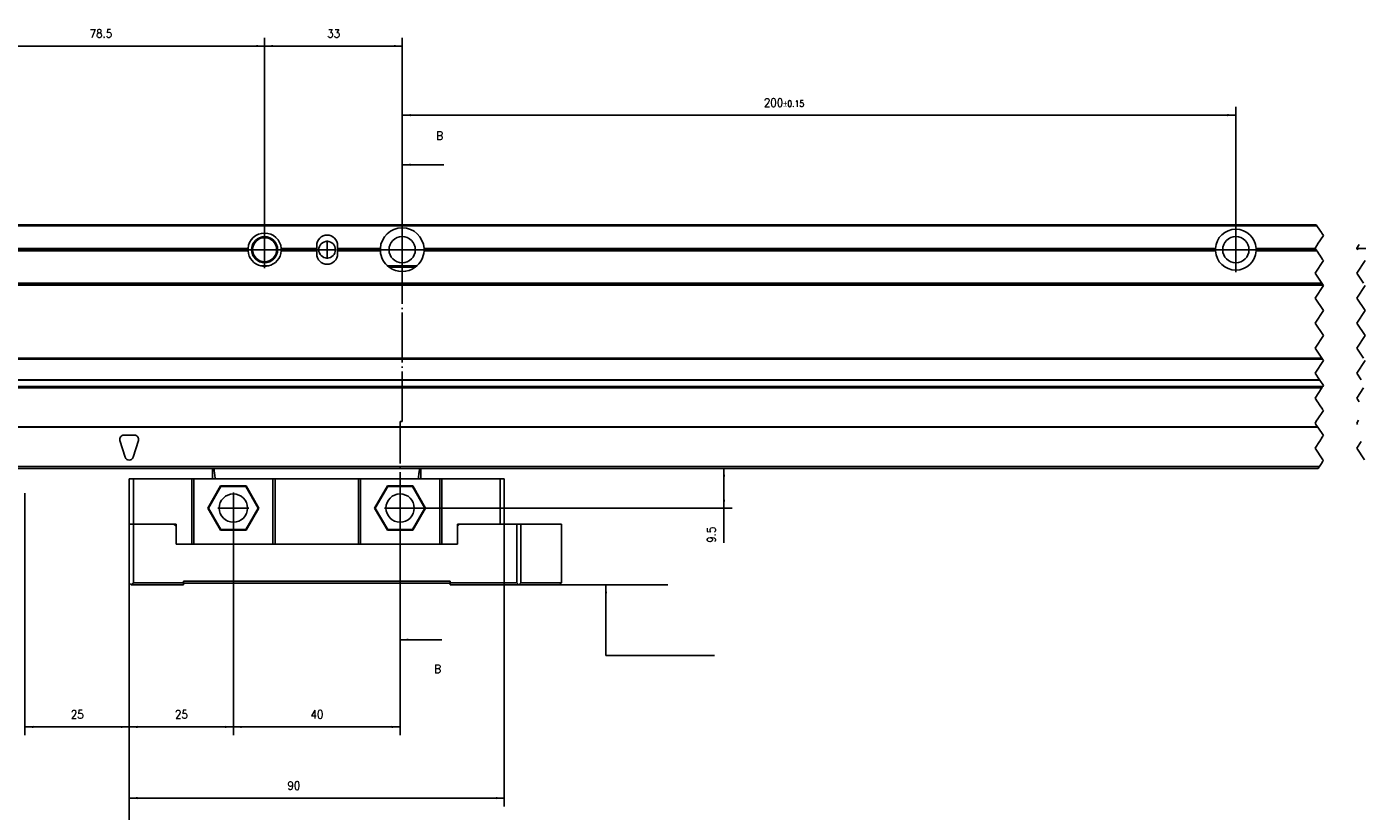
# Model space of a CAD drawing. Header units: inches. Extents: x -235 to 4616, y -109 to 485.
# Tile 7 of 30: x -49 to 271, y 116 to 305. Entities that reach past the tile are written whole.
import ezdxf

# ---------------------------------------------------------------- set-up
doc = ezdxf.new("R2010")
doc.units = ezdxf.units.IN
doc.linetypes.add('DOT_CENTER', pattern=[14, 12, -1, 0, -1])
doc.layers.add('1', color=7, linetype='Continuous')
doc.styles.add('CONVERTER_11', font='txt.shx', dxfattribs={"width": 0.9})
doc.dimstyles.new('ME10_DIM_18', dxfattribs={"dimtxt": 2, "dimasz": 2, "dimexe": 2, "dimexo": 0, "dimgap": 2, "dimtad": 1, "dimdsep": 46, "dimtxsty": 'CONVERTER_11', "dimsah": 1, "dimcen": 0.09, "dimclrd": 2, "dimclre": 2, "dimclrt": 2, "dimadec": 0, "dimazin": 0, "dimtfac": 1, "dimtdec": 4, "dimtix": 1, "dimtmove": 0, "dimatfit": 3, "dimfxl": 1, "dimtolj": 1, "dimtzin": 0, "dimarcsym": 0})
doc.dimstyles.new('ME10_DIM_19', dxfattribs={"dimtxt": 2, "dimasz": 2, "dimexe": 2, "dimexo": 0, "dimgap": 2, "dimtad": 1, "dimdsep": 46, "dimtxsty": 'CONVERTER_11', "dimsah": 1, "dimcen": 0.09, "dimclrd": 2, "dimclre": 2, "dimclrt": 2, "dimadec": 0, "dimazin": 0, "dimtfac": 1, "dimtdec": 4, "dimtix": 1, "dimtmove": 0, "dimatfit": 3, "dimfxl": 1, "dimtolj": 1, "dimtzin": 0, "dimarcsym": 0})
doc.dimstyles.new('ME10_DIM_20', dxfattribs={"dimtxt": 2, "dimasz": 2, "dimexe": 2, "dimexo": 0, "dimgap": 2, "dimtad": 1, "dimdsep": 46, "dimtxsty": 'CONVERTER_11', "dimsah": 1, "dimcen": 0.09, "dimclrd": 2, "dimclre": 2, "dimclrt": 2, "dimadec": 0, "dimazin": 0, "dimtol": 1, "dimtp": 0.15, "dimtm": 0.15, "dimtfac": 0.75, "dimtix": 1, "dimtmove": 0, "dimatfit": 3, "dimfxl": 1, "dimtolj": 1, "dimtzin": 0, "dimarcsym": 0})
doc.dimstyles.new('ME10_DIM_27', dxfattribs={"dimtxt": 2, "dimasz": 2, "dimexe": 2, "dimexo": 0, "dimgap": 2, "dimtad": 1, "dimdsep": 46, "dimtxsty": 'CONVERTER_11', "dimsah": 1, "dimcen": 0.09, "dimclrd": 2, "dimclre": 2, "dimclrt": 2, "dimadec": 0, "dimazin": 0, "dimtfac": 1, "dimtdec": 4, "dimtix": 1, "dimtmove": 0, "dimatfit": 3, "dimfxl": 1, "dimtolj": 1, "dimtzin": 0, "dimarcsym": 0})
doc.dimstyles.new('ME10_DIM_28', dxfattribs={"dimtxt": 2, "dimasz": 2, "dimexe": 2, "dimexo": 0, "dimgap": 2, "dimtad": 1, "dimdsep": 46, "dimtxsty": 'CONVERTER_11', "dimsah": 1, "dimcen": 0.09, "dimclrd": 2, "dimclre": 2, "dimclrt": 2, "dimadec": 0, "dimazin": 0, "dimtfac": 1, "dimtdec": 4, "dimtix": 1, "dimtmove": 0, "dimatfit": 3, "dimfxl": 1, "dimtolj": 1, "dimtzin": 0, "dimarcsym": 0})
doc.dimstyles.new('ME10_DIM_29', dxfattribs={"dimtxt": 2, "dimasz": 2, "dimexe": 2, "dimexo": 0, "dimgap": 2, "dimtad": 1, "dimdsep": 46, "dimtxsty": 'CONVERTER_11', "dimsah": 1, "dimcen": 0.09, "dimclrd": 2, "dimclre": 2, "dimclrt": 2, "dimadec": 0, "dimazin": 0, "dimtfac": 1, "dimtdec": 4, "dimtix": 1, "dimtmove": 0, "dimatfit": 3, "dimfxl": 1, "dimtolj": 1, "dimtzin": 0, "dimarcsym": 0})
doc.dimstyles.new('ME10_DIM_30', dxfattribs={"dimtxt": 2, "dimasz": 2, "dimexe": 2, "dimexo": 0, "dimgap": 2, "dimtad": 1, "dimdsep": 46, "dimtxsty": 'CONVERTER_11', "dimsah": 1, "dimcen": 0.09, "dimclrd": 2, "dimclre": 2, "dimclrt": 2, "dimadec": 0, "dimazin": 0, "dimtfac": 1, "dimtdec": 4, "dimtix": 1, "dimtmove": 0, "dimatfit": 3, "dimfxl": 1, "dimtolj": 1, "dimtzin": 0, "dimarcsym": 0})
doc.dimstyles.new('ME10_DIM_31', dxfattribs={"dimtxt": 2, "dimasz": 2, "dimexe": 2, "dimexo": 0, "dimgap": 2, "dimtad": 1, "dimdsep": 46, "dimtxsty": 'CONVERTER_11', "dimsah": 1, "dimcen": 0.09, "dimclrd": 2, "dimclre": 2, "dimclrt": 2, "dimadec": 0, "dimazin": 0, "dimtfac": 1, "dimtdec": 4, "dimtix": 1, "dimtmove": 0, "dimatfit": 3, "dimfxl": 1, "dimtolj": 1, "dimtzin": 0, "dimarcsym": 0})
doc.dimstyles.get("Standard").update_dxf_attribs({"dimtxt": 0.18, "dimasz": 0.18, "dimexe": 0.18, "dimexo": 0.0625, "dimgap": 0.09, "dimtad": 0, "dimtih": 1, "dimtoh": 1, "dimdec": 4, "dimzin": 0, "dimdsep": 46, "dimtxsty": 'Standard', "dimcen": 0.09, "dimadec": 0, "dimazin": 0, "dimtfac": 1, "dimtdec": 4, "dimtofl": 0, "dimtmove": 0, "dimatfit": 3, "dimfxl": 1, "dimtolj": 1, "dimtzin": 0, "dimarcsym": 0})

# ---------------------------------------------------------------- blocks, each defined once
blk = doc.blocks.new('L-32_CABEZA__9', base_point=(-24.07, 170.77))
at = {"color": 7, "linetype": 'Continuous'}
for p, q in [((-4.07, 196.22), (-4.07, 198.73)), ((-3.75, 198.73), (-3.79, 198.73)), ((-3.75, 198.73), (45.6, 198.73)), ((45.65, 198.73), (45.6, 198.73)), ((45.93, 196.22), (45.93, 198.73)), ((-24.07, 196.22), (-24.07, 185.37)), ((-23.07, 196.22), (-24.07, 196.22)), ((-23.07, 185.37), (-23.07, 196.22)), ((-23.07, 196.22), (-9.07, 196.22)), ((-9.07, 180.57), (-9.07, 196.22)), ((-8.57, 196.22), (-9.07, 196.22)), ((-8.57, 196.22), (-8.57, 180.57)), ((-4.07, 196.22), (-8.57, 196.22)), ((-3.43, 196.22), (-4.07, 196.22)), ((10.43, 196.22), (-3.43, 196.22)), ((10.43, 180.57), (10.43, 196.22)), ((10.93, 196.22), (10.43, 196.22)), ((10.93, 196.22), (10.93, 180.57)), ((10.93, 196.22), (30.93, 196.22)), ((30.93, 196.22), (31.43, 196.22)), ((30.93, 196.22), (30.93, 180.57)), ((45.28, 196.22), (31.43, 196.22)), ((31.43, 180.57), (31.43, 196.22)), ((45.93, 196.22), (45.28, 196.22)), ((50.43, 196.22), (45.93, 196.22)), ((50.43, 196.22), (50.43, 180.57)), ((50.93, 196.22), (50.43, 196.22)), ((50.93, 180.57), (50.93, 196.22)), ((50.93, 196.22), (64.93, 196.22)), ((64.93, 185.37), (64.93, 196.22)), ((64.93, 196.22), (65.93, 196.22)), ((65.93, 196.22), (65.93, 185.37)), ((-2.13, 194.53), (-5.2, 189.22)), ((-2.05, 194.37), (-5.02, 189.22)), ((-2.05, 194.37), (-2.13, 194.53)), ((3.99, 194.53), (-2.13, 194.53)), ((3.9, 194.37), (-2.05, 194.37)), ((3.9, 194.37), (3.99, 194.53)), ((6.87, 189.22), (3.9, 194.37)), ((7.05, 189.22), (3.99, 194.53)), ((37.87, 194.53), (34.8, 189.22)), ((37.95, 194.37), (34.98, 189.22)), ((37.95, 194.37), (37.87, 194.53)), ((43.99, 194.53), (37.87, 194.53)), ((43.9, 194.37), (37.95, 194.37)), ((43.9, 194.37), (43.99, 194.53)), ((46.87, 189.22), (43.9, 194.37)), ((47.05, 189.22), (43.99, 194.53)), ((-2.13, 183.92), (-5.2, 189.22)), ((-5.02, 189.22), (-5.2, 189.22)), ((-2.05, 184.07), (-5.02, 189.22)), ((6.87, 189.22), (3.9, 184.07)), ((7.05, 189.22), (3.99, 183.92)), ((6.87, 189.22), (7.05, 189.22)), ((34.8, 189.22), (37.87, 183.92)), ((34.98, 189.22), (34.8, 189.22)), ((34.98, 189.22), (37.95, 184.07)), ((43.9, 184.07), (46.87, 189.22)), ((43.99, 183.92), (47.05, 189.22)), ((46.87, 189.22), (47.05, 189.22)), ((-24.07, 171.27), (-24.07, 185.37)), ((-24.07, 185.37), (-23.07, 185.37)), ((-23.07, 185.37), (-13.32, 185.37)), ((-23.07, 185.37), (-23.07, 171.27)), ((-12.82, 185.37), (-13.32, 185.37)), ((-12.82, 184.87), (-13.32, 185.37)), ((-12.82, 184.87), (-12.82, 185.37)), ((54.68, 185.37), (54.68, 184.87)), ((55.18, 185.37), (54.68, 185.37)), ((55.18, 185.37), (54.68, 184.87)), ((64.93, 185.37), (55.18, 185.37)), ((65.93, 185.37), (64.93, 185.37)), ((68.93, 185.37), (65.93, 185.37)), ((68.93, 171.27), (68.93, 185.37)), ((68.93, 185.37), (69.93, 185.37)), ((69.93, 171.27), (69.93, 185.37)), ((79.67, 185.37), (69.93, 185.37)), ((79.67, 171.27), (79.67, 185.37)), ((-12.82, 180.57), (-12.82, 184.87)), ((-2.13, 183.92), (-2.05, 184.07)), ((3.99, 183.92), (-2.13, 183.92)), ((3.9, 184.07), (-2.05, 184.07)), ((3.99, 183.92), (3.9, 184.07)), ((37.95, 184.07), (37.87, 183.92)), ((37.87, 183.92), (43.99, 183.92)), ((37.95, 184.07), (43.9, 184.07)), ((43.9, 184.07), (43.99, 183.92)), ((54.68, 184.87), (54.68, 180.57)), ((-12.82, 180.57), (-9.07, 180.57)), ((-9.07, 180.57), (-8.57, 180.57)), ((10.43, 180.57), (-8.57, 180.57)), ((10.43, 180.57), (10.93, 180.57)), ((10.93, 180.57), (30.93, 180.57)), ((30.93, 180.57), (31.43, 180.57)), ((50.43, 180.57), (31.43, 180.57)), ((50.43, 180.57), (50.93, 180.57)), ((50.93, 180.57), (54.68, 180.57)), ((-24.07, 171.27), (-23.57, 170.77)), ((-23.57, 170.77), (-23.07, 171.27)), ((-11.07, 170.77), (-23.57, 170.77)), ((-23.07, 171.27), (-11.07, 171.27)), ((-11.07, 171.67), (52.93, 171.67)), ((-11.07, 171.27), (-11.07, 171.67)), ((-11.07, 171.17), (-11.07, 171.27)), ((52.93, 171.17), (-11.07, 171.17)), ((-11.07, 170.77), (-11.07, 171.17)), ((52.93, 171.67), (52.93, 171.27)), ((52.93, 171.27), (52.93, 171.17)), ((52.93, 171.27), (68.93, 171.27)), ((52.93, 171.17), (52.93, 170.77)), ((52.93, 170.77), (69.43, 170.77)), ((68.93, 171.27), (69.43, 170.77)), ((69.93, 171.27), (69.43, 170.77)), ((69.43, 170.77), (79.17, 170.77)), ((69.93, 171.27), (79.67, 171.27)), ((79.67, 171.27), (79.17, 170.77))]:
    blk.add_line(p, q, dxfattribs=at)
for centre in [(0.93, 189.22), (40.93, 189.22)]:
    blk.add_circle(centre, 3.4, dxfattribs=at)
for points, knots in [([(-3.79, 198.73), (-3.83, 198.72), (-3.89, 198.71), (-3.97, 198.7), (-4.04, 198.7), (-4.06, 198.72), (-4.07, 198.73)], [0, 0, 0, 0, 0.1022068, 0.1918089, 0.2524586, 0.2886181, 0.2886181, 0.2886181, 0.2886181]), ([(-3.43, 196.22), (-3.45, 196.43), (-3.51, 196.85), (-3.59, 197.48), (-3.67, 198.1), (-3.72, 198.52), (-3.75, 198.73)], [0, 0, 0, 0, 0.63275, 1.265494, 1.898236, 2.530923, 2.530923, 2.530923, 2.530923]), ([(45.28, 196.22), (45.31, 196.43), (45.36, 196.85), (45.44, 197.48), (45.52, 198.1), (45.58, 198.52), (45.6, 198.73)], [0, 0, 0, 0, 0.63275, 1.265494, 1.898236, 2.530923, 2.530923, 2.530923, 2.530923]), ([(45.93, 198.73), (45.92, 198.72), (45.89, 198.7), (45.83, 198.7), (45.74, 198.71), (45.68, 198.72), (45.65, 198.73)], [0, 0, 0, 0, 0.0306369, 0.0934476, 0.1830497, 0.2852565, 0.2852565, 0.2852565, 0.2852565])]:
    blk.add_open_spline(points, degree=3, knots=knots, dxfattribs=at)
at = {"layer": '1', "color": 2, "linetype": 'DOT_CENTER'}
for p, q in [((0.93, 192.96), (0.93, 185.48)), ((40.93, 192.96), (40.93, 185.48)), ((4.67, 189.22), (-2.81, 189.22)), ((44.67, 189.22), (37.19, 189.22))]:
    blk.add_line(p, q, dxfattribs=at)
blk = doc.blocks.new('L-32_PERFIL__10', base_point=(-104.13, 192.82))
at = {"color": 7, "linetype": 'Continuous'}
for p, q in [((-70.07, 257.22), (260.69, 257.22)), ((-70.07, 256.97), (260.86, 256.97)), ((-70.07, 251.22), (4.43, 251.22)), ((-70.07, 250.92), (4.44, 250.92)), ((-7.87, 251.52), (-52.87, 251.52)), ((-5.17, 251.52), (-7.87, 251.52)), ((4.44, 251.52), (-5.17, 251.52)), ((20.93, 251.52), (12.42, 251.52)), ((12.42, 250.92), (20.93, 250.92)), ((12.43, 251.22), (20.93, 251.22)), ((20.93, 251.52), (20.93, 252.22)), ((20.93, 251.22), (20.93, 251.52)), ((20.93, 250.92), (20.93, 251.22)), ((20.93, 250.22), (20.93, 250.92)), ((25.93, 252.22), (25.93, 251.52)), ((36.19, 251.52), (25.93, 251.52)), ((25.93, 251.52), (25.93, 251.22)), ((36.18, 251.22), (25.93, 251.22)), ((25.93, 251.22), (25.93, 250.92)), ((25.93, 250.92), (36.19, 250.92)), ((25.93, 250.92), (25.93, 250.22)), ((236.54, 251.52), (46.67, 251.52)), ((46.67, 250.92), (236.54, 250.92)), ((46.68, 251.22), (236.53, 251.22)), ((246.32, 251.52), (260.49, 251.52)), ((260.89, 250.92), (246.32, 250.92)), ((246.33, 251.22), (260.69, 251.22)), ((270.49, 251.52), (301.54, 251.52)), ((9.32, 247.32), (7.54, 247.32)), ((44.94, 247.32), (37.91, 247.32)), ((44.58, 247.02), (38.28, 247.02)), ((262.03, 243.22), (-70.07, 243.22)), ((-70.07, 242.97), (262.19, 242.97)), ((-70.07, 242.72), (262.36, 242.72)), ((-70.07, 225.22), (262.03, 225.22)), ((-70.07, 224.97), (262.19, 224.97)), ((261.5, 220.02), (-70.07, 220.02)), ((-70.07, 219.93), (261.56, 219.93)), ((262.27, 218.38), (-70.07, 218.38)), ((-70.07, 218.22), (262.16, 218.22)), ((262.08, 218.1), (-70.07, 218.1)), ((261.02, 208.72), (-70.07, 208.72)), ((-70.07, 208.63), (261.09, 208.63)), ((-26.28, 205.42), (-25.03, 201.42)), ((-25.32, 206.72), (-22.82, 206.72)), ((-23.12, 201.42), (-21.87, 205.42)), ((261.49, 199.22), (-70.07, 199.22)), ((-69.67, 198.72), (-4.07, 198.73)), ((-4.07, 198.73), (-3.79, 198.73)), ((-3.75, 198.73), (-3.79, 198.73)), ((-3.75, 198.73), (45.6, 198.73)), ((45.65, 198.73), (45.6, 198.73)), ((45.65, 198.73), (45.93, 198.73)), ((45.93, 198.73), (261.16, 198.72))]:
    blk.add_line(p, q, dxfattribs=at)
at = {"color": 12, "linetype": 'Continuous'}
for p, q in [((260.86, 256.97), (260.69, 257.22)), ((260.86, 256.97), (261.03, 256.72)), ((261.03, 256.72), (261.96, 255.31)), ((260.99, 252.47), (260.43, 251.62)), ((260.99, 252.47), (261.05, 252.55)), ((261.73, 253.57), (261.05, 252.55)), ((262.43, 254.62), (261.73, 253.57)), ((262.07, 255.15), (261.96, 255.31)), ((262.07, 255.15), (262.43, 254.62)), ((270.43, 251.62), (270.99, 252.47)), ((260.43, 251.62), (260.49, 251.52)), ((260.49, 251.52), (260.69, 251.22)), ((260.69, 251.22), (260.89, 250.92)), ((260.89, 250.92), (260.93, 250.87)), ((260.93, 250.87), (261.53, 249.97)), ((261.53, 249.97), (261.59, 249.88)), ((261.59, 249.88), (262.26, 248.87)), ((270.49, 251.52), (270.43, 251.62)), ((270.69, 251.22), (270.49, 251.52)), ((262.43, 248.62), (260.43, 245.62)), ((262.26, 248.87), (262.43, 248.62)), ((270.43, 245.62), (272.43, 248.62)), ((260.43, 245.62), (262.03, 243.22)), ((262.19, 242.97), (262.03, 243.22)), ((262.19, 242.97), (262.36, 242.72)), ((262.36, 242.72), (262.43, 242.62)), ((272.03, 243.22), (270.43, 245.62)), ((262.43, 242.62), (260.43, 239.62)), ((260.43, 239.62), (262.43, 236.62)), ((270.43, 239.62), (272.43, 242.62)), ((272.43, 236.62), (270.43, 239.62)), ((262.43, 236.62), (260.43, 233.62)), ((270.43, 233.62), (272.43, 236.62)), ((260.43, 233.62), (262.43, 230.62)), ((272.43, 230.62), (270.43, 233.62)), ((262.43, 230.62), (260.43, 227.62)), ((270.43, 227.62), (272.43, 230.62)), ((260.43, 227.62), (262.03, 225.22)), ((272.03, 225.22), (270.43, 227.62)), ((262.43, 224.62), (260.43, 221.62)), ((262.19, 224.97), (262.03, 225.22)), ((262.19, 224.97), (262.43, 224.62)), ((270.43, 221.62), (272.43, 224.62)), ((260.43, 221.62), (261.5, 220.02)), ((271.5, 220.02), (270.43, 221.62)), ((262.08, 218.1), (260.43, 215.62)), ((261.56, 219.93), (261.5, 220.02)), ((261.56, 219.93), (262.43, 218.62)), ((262.16, 218.22), (262.08, 218.1)), ((262.16, 218.22), (262.18, 218.25)), ((262.18, 218.25), (262.27, 218.38)), ((262.43, 218.62), (262.27, 218.38)), ((270.43, 215.62), (272.08, 218.1)), ((260.43, 215.62), (261.03, 214.71)), ((261.07, 214.66), (261.03, 214.71)), ((261.1, 214.62), (261.07, 214.66)), ((261.1, 214.62), (261.53, 213.97)), ((261.53, 213.97), (262.21, 212.95)), ((271.03, 214.71), (270.43, 215.62)), ((262.43, 212.62), (260.92, 210.37)), ((262.21, 212.95), (262.26, 212.87)), ((262.26, 212.87), (262.43, 212.62)), ((260.87, 210.28), (260.43, 209.62)), ((260.43, 209.62), (260.66, 209.27)), ((260.66, 209.27), (261.02, 208.72)), ((260.92, 210.37), (260.87, 210.28)), ((261.02, 208.72), (261.09, 208.63)), ((261.09, 208.63), (262.43, 206.62)), ((270.43, 209.62), (270.87, 210.28)), ((270.66, 209.27), (270.43, 209.62)), ((261.47, 205.19), (260.43, 203.62)), ((261.55, 205.3), (261.47, 205.19)), ((262.16, 206.22), (261.55, 205.3)), ((262.16, 206.22), (262.33, 206.47)), ((262.43, 206.62), (262.33, 206.47)), ((270.43, 203.62), (271.47, 205.19)), ((260.43, 203.62), (262.29, 200.82)), ((272.29, 200.82), (270.43, 203.62)), ((261.16, 198.72), (261.41, 199.1)), ((261.49, 199.22), (261.41, 199.1)), ((261.79, 199.67), (261.49, 199.22)), ((261.96, 199.92), (261.79, 199.67)), ((262.31, 200.45), (261.96, 199.92)), ((262.29, 200.82), (262.43, 200.62)), ((262.43, 200.62), (262.31, 200.45))]:
    blk.add_line(p, q, dxfattribs=at)
at = {"color": 7, "linetype": 'Continuous'}
for centre, radius in [((8.43, 251.22), 3.12), ((8.43, 251.22), 2.88), ((23.43, 251.22), 2), ((41.43, 251.22), 3.15), ((241.43, 251.22), 3.15)]:
    blk.add_circle(centre, radius, dxfattribs=at)
for centre, radius, start, end in [((41.43, 251.22), 5.25, 3.2758, 176.7242), ((241.43, 251.22), 4.9, 3.5101, 176.4899), ((8.43, 251.22), 4, 4.3012, 175.6988), ((23.43, 252.22), 2.5, 360, 180), ((8.43, 251.22), 4, 175.6988, 180), ((8.43, 251.22), 4, 180, 184.3012), ((8.43, 251.22), 4, 184.3012, 257.1614), ((8.43, 251.22), 4, 282.8386, 355.6988), ((8.43, 251.22), 4, 0, 4.3012), ((8.43, 251.22), 4, 355.6988, 0), ((23.43, 250.22), 2.5, 180, 0), ((41.43, 251.22), 5.25, 176.7242, 180), ((41.43, 251.22), 5.25, 180, 183.2758), ((41.43, 251.22), 5.25, 183.2758, 233.1301), ((41.43, 251.22), 5.25, 306.8699, 356.7242), ((41.43, 251.22), 5.25, 0, 3.2758), ((41.43, 251.22), 5.25, 356.7242, 0), ((241.43, 251.22), 4.9, 176.4899, 180), ((241.43, 251.22), 4.9, 180, 183.5101), ((241.43, 251.22), 4.9, 183.5101, 356.4899), ((241.43, 251.22), 4.9, 0, 3.5101), ((241.43, 251.22), 4.9, 356.4899, 0), ((8.43, 251.22), 4, 257.1614, 282.8386), ((41.43, 251.22), 5.25, 233.1301, 306.8699), ((-25.32, 205.72), 1, 90, 197.354), ((-22.82, 205.72), 1, 342.646, 90), ((-24.07, 201.72), 1, 197.354, 342.646)]:
    blk.add_arc(centre, radius, start, end, dxfattribs=at)
at = {"layer": '1', "color": 2, "linetype": 'DOT_CENTER'}
for p, q in [((8.43, 255.62), (8.43, 246.82)), ((8.43, 255.62), (8.43, 246.82)), ((41.43, 257), (41.43, 245.45)), ((241.43, 256.61), (241.43, 245.83)), ((23.43, 253.42), (23.43, 249.02)), ((12.83, 251.22), (4.03, 251.22)), ((12.83, 251.22), (4.03, 251.22)), ((25.63, 251.22), (21.23, 251.22)), ((47.2, 251.22), (35.65, 251.22)), ((246.82, 251.22), (236.04, 251.22))]:
    blk.add_line(p, q, dxfattribs=at)
blk = doc.blocks.new('L-32__11', base_point=(-104.13, 170.77))
for name, p in [('L-32_PERFIL__10', (-104.13, 192.82)), ('L-32_CABEZA__9', (-24.07, 170.77))]:
    blk.add_blockref(name, p)
blk = doc.blocks.new('*D64')
at = {"layer": '1', "color": 2, "linetype": 'Continuous'}
for p, q in [((8.43, 251.22), (8.43, 302.1)), ((41.43, 251.22), (41.43, 302.1)), ((41.43, 300.1), (8.43, 300.1))]:
    blk.add_line(p, q, dxfattribs=at)
at = {"layer": '1', "color": 2}
for points in [[(10.43, 300.36), (10.43, 299.83), (8.43, 300.1)], [(39.43, 299.83), (39.43, 300.36), (41.43, 300.1)]]:
    blk.add_solid(points, dxfattribs=at)
at = {"layer": '1', "color": 2, "insert": (23.43, 302.1), "char_height": 2, "attachment_point": 7, "rotation": 0.0001, "line_spacing_factor": 0.60024, "style": 'CONVERTER_11'}
blk.add_mtext('33', dxfattribs=at)
blk = doc.blocks.new('*D65')
at = {"layer": '1', "color": 2, "linetype": 'Continuous'}
for p, q in [((-70.07, 256.22), (-70.07, 302.1)), ((8.43, 251.22), (8.43, 302.1)), ((8.43, 300.1), (-70.07, 300.1))]:
    blk.add_line(p, q, dxfattribs=at)
at = {"layer": '1', "color": 2}
for points in [[(-68.07, 300.36), (-68.07, 299.83), (-70.07, 300.1)], [(6.43, 299.83), (6.43, 300.36), (8.43, 300.1)]]:
    blk.add_solid(points, dxfattribs=at)
at = {"layer": '1', "color": 2, "insert": (-33.55, 302.1), "char_height": 2, "attachment_point": 7, "rotation": 0.0001, "line_spacing_factor": 0.60024, "style": 'CONVERTER_11'}
blk.add_mtext('78.5', dxfattribs=at)
blk = doc.blocks.new('*D66')
at = {"layer": '1', "color": 2, "linetype": 'Continuous'}
for p, q in [((41.43, 251.22), (41.43, 285.51)), ((241.43, 251.22), (241.43, 285.51)), ((41.43, 283.51), (241.43, 283.51))]:
    blk.add_line(p, q, dxfattribs=at)
at = {"layer": '1', "color": 2}
for points in [[(43.43, 283.78), (43.43, 283.25), (41.43, 283.51)], [(239.43, 283.25), (239.43, 283.78), (241.43, 283.51)]]:
    blk.add_solid(points, dxfattribs=at)
at = {"layer": '1', "color": 2, "insert": (128.21, 285.51), "char_height": 2, "attachment_point": 7, "rotation": 0.0001, "line_spacing_factor": 0.60024, "style": 'CONVERTER_11'}
blk.add_mtext('\\C2;200\\C2;\\H1.5;{\\Fgdt;`}0.15', dxfattribs=at)
blk = doc.blocks.new('*D73')
at = {"layer": '1', "color": 2, "linetype": 'Continuous'}
for p, q in [((-49.07, 192.82), (-49.07, 134.71)), ((-24.07, 171.27), (-24.07, 134.71)), ((-49.07, 136.71), (-24.07, 136.71))]:
    blk.add_line(p, q, dxfattribs=at)
at = {"layer": '1', "color": 2}
for points in [[(-47.07, 136.97), (-47.07, 136.44), (-49.07, 136.71)], [(-26.07, 136.44), (-26.07, 136.97), (-24.07, 136.71)]]:
    blk.add_solid(points, dxfattribs=at)
at = {"layer": '1', "color": 2, "insert": (-38.07, 138.71), "char_height": 2, "attachment_point": 7, "rotation": 0.0001, "line_spacing_factor": 0.60024, "style": 'CONVERTER_11'}
blk.add_mtext('25', dxfattribs=at)
blk = doc.blocks.new('*D74')
at = {"layer": '1', "color": 2, "linetype": 'Continuous'}
for p, q in [((65.93, 185.37), (65.93, 117.63)), ((-24.07, 171.27), (-24.07, 117.63)), ((-24.07, 119.63), (65.93, 119.63))]:
    blk.add_line(p, q, dxfattribs=at)
at = {"layer": '1', "color": 2}
for points in [[(-22.07, 119.89), (-22.07, 119.36), (-24.07, 119.63)], [(63.93, 119.36), (63.93, 119.89), (65.93, 119.63)]]:
    blk.add_solid(points, dxfattribs=at)
at = {"layer": '1', "color": 2, "insert": (13.89, 121.63), "char_height": 2, "attachment_point": 7, "rotation": 0.0001, "line_spacing_factor": 0.60024, "style": 'CONVERTER_11'}
blk.add_mtext('90', dxfattribs=at)
blk = doc.blocks.new('*D75')
at = {"layer": '1', "color": 2, "linetype": 'Continuous'}
for p, q in [((0.93, 189.22), (0.93, 134.71)), ((-24.07, 185.37), (-24.07, 134.71)), ((-24.07, 136.71), (0.93, 136.71))]:
    blk.add_line(p, q, dxfattribs=at)
at = {"layer": '1', "color": 2}
for points in [[(-22.07, 136.97), (-22.07, 136.44), (-24.07, 136.71)], [(-1.07, 136.44), (-1.07, 136.97), (0.93, 136.71)]]:
    blk.add_solid(points, dxfattribs=at)
at = {"layer": '1', "color": 2, "insert": (-13.07, 138.71), "char_height": 2, "attachment_point": 7, "rotation": 0.0001, "line_spacing_factor": 0.60024, "style": 'CONVERTER_11'}
blk.add_mtext('25', dxfattribs=at)
blk = doc.blocks.new('*D76')
at = {"layer": '1', "color": 2, "linetype": 'Continuous'}
for p, q in [((0.93, 189.22), (0.93, 134.71)), ((40.93, 189.22), (40.93, 134.71)), ((0.93, 136.71), (40.93, 136.71))]:
    blk.add_line(p, q, dxfattribs=at)
at = {"layer": '1', "color": 2}
for points in [[(2.93, 136.97), (2.93, 136.44), (0.93, 136.71)], [(38.93, 136.44), (38.93, 136.97), (40.93, 136.71)]]:
    blk.add_solid(points, dxfattribs=at)
at = {"layer": '1', "color": 2, "insert": (19.43, 138.71), "char_height": 2, "attachment_point": 7, "rotation": 0.0001, "line_spacing_factor": 0.60024, "style": 'CONVERTER_11'}
blk.add_mtext('40', dxfattribs=at)
blk = doc.blocks.new('*D77')
at = {"layer": '1', "color": 2, "linetype": 'Continuous'}
for p, q in [((-69.67, 198.72), (120.63, 198.72)), ((118.63, 189.22), (118.63, 198.72)), ((40.93, 189.22), (120.63, 189.22)), ((118.63, 180.9), (118.63, 189.22))]:
    blk.add_line(p, q, dxfattribs=at)
at = {"layer": '1', "color": 2}
for points in [[(118.9, 196.72), (118.37, 196.72), (118.63, 198.72)], [(118.37, 191.22), (118.9, 191.22), (118.63, 189.22)]]:
    blk.add_solid(points, dxfattribs=at)
at = {"layer": '1', "color": 2, "insert": (116.63, 180.9), "char_height": 2, "attachment_point": 7, "rotation": 90, "line_spacing_factor": 0.60024, "style": 'CONVERTER_11'}
blk.add_mtext('9.5', dxfattribs=at)
blk = doc.blocks.new('B-B__5', base_point=(40.93, 149.64))
at = {"layer": '1', "color": 2, "linetype": 'DOT_CENTER'}
for p, q in [((41.43, 210.02), (41.43, 271.6)), ((40.93, 157.64), (40.93, 210.02)), ((40.93, 210.02), (41.43, 210.02))]:
    blk.add_line(p, q, dxfattribs=at)
at = {"layer": '1', "color": 7}
for points in [[(43.43, 271.87), (43.43, 271.34), (41.43, 271.6)], [(42.93, 157.9), (42.93, 157.38), (40.93, 157.64)]]:
    blk.add_solid(points, dxfattribs=at)
at = {"layer": '1', "color": 2, "char_height": 2, "attachment_point": 5, "line_spacing_factor": 1.20048, "style": 'CONVERTER_11'}
for insert in [(50.43, 278.6), (49.93, 150.64)]:
    blk.add_mtext('B', dxfattribs=dict(at, insert=insert))
at = {"layer": '1', "color": 7, "linetype": 'Continuous', "has_arrowhead": 0}
for points in [[(41.43, 276.6), (41.43, 271.6)], [(41.43, 271.6), (41.43, 266.6)], [(41.43, 271.6), (51.43, 271.6)], [(41.43, 210.02), (41.43, 215.02)], [(41.43, 210.02), (40.93, 210.02)], [(40.93, 210.02), (41.43, 210.02)], [(40.93, 210.02), (40.93, 205.02)], [(40.93, 157.64), (40.93, 162.64)], [(40.93, 152.64), (40.93, 157.64)], [(40.93, 157.64), (50.93, 157.64)]]:
    blk.add_leader(points, dimstyle='Standard', dxfattribs=at)
blk = doc.blocks.new('A', base_point=(270.5, 214.12))
at = {"layer": '1', "color": 7, "linetype": 'Continuous'}
for p, q in [((-24.075, 171.4), (-24.075, 44.4)), ((72.3, 170.772), (105.161, 170.772))]:
    blk.add_line(p, q, dxfattribs=at)
at = {"layer": '1', "color": 2}
blk.add_solid([(90.576, 168.772), (90.05, 168.772), (90.313, 170.772)], dxfattribs=at)
blk.add_blockref('L-32__11', (-104.134, 170.772))
at = {"layer": '1'}
blk.add_blockref('B-B__5', (40.927, 149.64), dxfattribs=at)
for base, p1, p2, dimstyle, picture, middle in [((8.427, 300.098), (-70.073, 256.218), (8.427, 251.22), 'ME10_DIM_19', '*D65', (-30.823, 303.098)), ((-49.073, 136.707), (-24.075, 171.272), (-49.073, 192.818), 'ME10_DIM_27', '*D73', (-36.574, 139.707)), ((-24.073, 136.707), (0.927, 189.222), (-24.073, 185.372), 'ME10_DIM_29', '*D75', (-11.573, 139.707)), ((-24.075, 119.627), (65.927, 185.372), (-24.075, 171.272), 'ME10_DIM_28', '*D74', (15.386, 122.627))]:
    dim = blk.add_linear_dim(base=base, p1=p1, p2=p2, dimstyle=dimstyle, dxfattribs=at)
    dim.commit()
    dim.dimension.update_dxf_attribs({"geometry": picture, "text_midpoint": middle, "text_rotation": 0.00014})
for p1, p2, distance, dimstyle, picture, middle in [((8.427, 251.22), (41.427, 251.22), 48.878, 'ME10_DIM_18', '*D64', (24.927, 303.098)), ((241.427, 251.22), (41.427, 251.22), -32.294, 'ME10_DIM_20', '*D66', (133.458, 286.514)), ((40.927, 189.222), (0.927, 189.222), 52.515, 'ME10_DIM_30', '*D76', (20.927, 139.707))]:
    dim = blk.add_aligned_dim(p1=p1, p2=p2, distance=distance, dimstyle=dimstyle, dxfattribs=at)
    dim.commit()
    dim.dimension.update_dxf_attribs({"geometry": picture, "text_midpoint": middle, "text_rotation": 0.00014})
dim = blk.add_linear_dim(base=(118.632, 189.222), p1=(-69.673, 198.72), p2=(40.927, 189.222), angle=90, dimstyle='ME10_DIM_31', dxfattribs=at)
dim.commit()
dim.dimension.update_dxf_attribs({"geometry": '*D77', "text_midpoint": (115.632, 182.729), "text_rotation": 90})
at = {"layer": '1', "color": 2, "linetype": 'Continuous', "has_arrowhead": 0}
blk.add_leader([(90.313, 170.772), (90.313, 153.862), (116.329, 153.862)], dimstyle='Standard', dxfattribs=at)

msp = doc.modelspace()

# ---------------------------------------------------------------- block references
msp.add_blockref('A', (270.5, 214.12))

doc.saveas('drawing.dxf')
